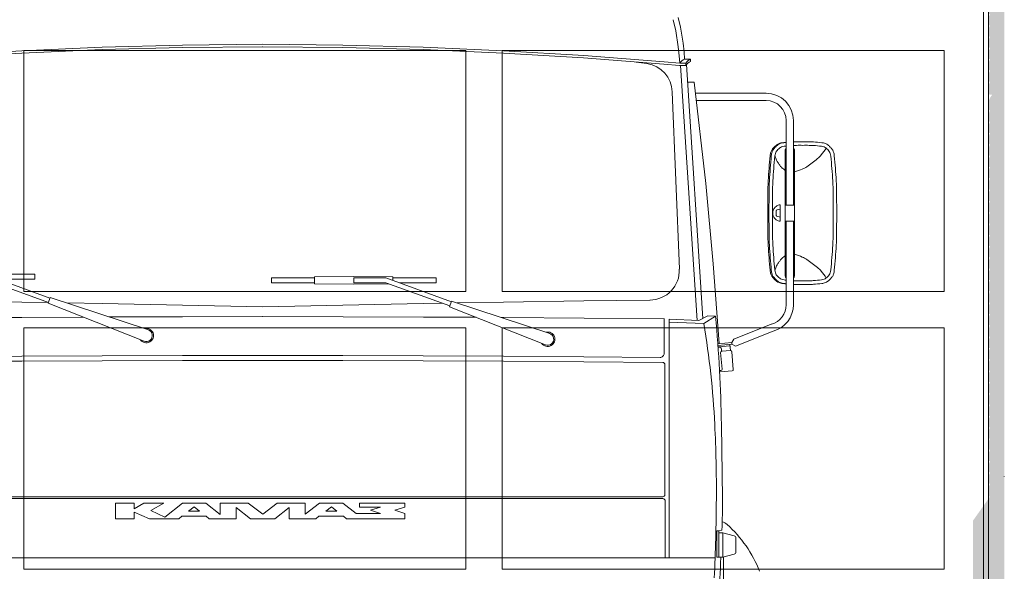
# Model space of a CAD drawing. Header units: metres. Extents: x -4 to 112, y -27 to 26.
# Tile 73 of 167: x 24.7 to 27.15, y 0.96 to 2.34. Entities that reach past the tile are written whole.
import ezdxf

# ---------------------------------------------------------------- set-up
doc = ezdxf.new("R2010")
doc.units = ezdxf.units.M
doc.header["$MEASUREMENT"] = 0
doc.layers.add('10 Wand außen', color=7, linetype='Continuous')
doc.layers.add('94 Genehmigungsplanung Bemaßung', color=7, linetype='Continuous')
doc.styles.add('ERSTELLTER_STIL_2', font='arial.ttf')
doc.dimstyles.new('ERSTELLTER_STIL__1', dxfattribs={"dimtxt": 0.25, "dimasz": 0.19, "dimexe": 0.18, "dimexo": 0.1, "dimgap": 0, "dimtad": 1, "dimtih": 1, "dimtoh": 1, "dimzin": 0, "dimdsep": 46, "dimtxsty": 'ERSTELLTER_STIL_2', "dimblk": 'ARROWHEAD_6', "dimblk1": 'ARROWHEAD_6', "dimblk2": 'ARROWHEAD_6', "dimcen": 0.09, "dimclrd": 7, "dimclre": 7, "dimclrt": 7, "dimazin": 0, "dimtfac": 1, "dimtdec": 4, "dimtmove": 0, "dimatfit": 3, "dimfxl": 1, "dimtolj": 1, "dimtzin": 0, "dimarcsym": 0})

# ---------------------------------------------------------------- blocks, each defined once
blk = doc.blocks.new('*D38', base_point=(27236.1321, 0))
at = {"layer": '94 Genehmigungsplanung Bemaßung', "color": 7, "linetype": 'Continuous', "lineweight": 13}
for p, q in [((17.3411, 9.2531), (17.3411, 9.6281)), ((58.1625, 9.2531), (58.1625, 9.6281)), ((17.4411, 9.5406), (17.2411, 9.3406)), ((58.0625, 9.3406), (58.2625, 9.5406)), ((17.1911, 9.4406), (17.3411, 9.4406)), ((17.3411, 9.4406), (58.1625, 9.4406)), ((58.1625, 9.4406), (58.3125, 9.4406))]:
    blk.add_line(p, q, dxfattribs=at)
at = {"layer": '94 Genehmigungsplanung Bemaßung', "color": 7, "lineweight": 13, "insert": (37.3228, 9.4906), "char_height": 0.25, "attachment_point": 7, "style": 'ERSTELLTER_STIL_2'}
blk.add_mtext('\\A1;{\\pql;\\fArial|b0|i0|c0|p0;\\W1.000000;40,82}', dxfattribs=at)
blk = doc.blocks.new('ARROWHEAD_6')
at = {"color": 0, "linetype": 'Continuous', "lineweight": 0}
for p, q in [((-0.5, -0.5), (0.5, 0.5)), ((0, 0), (-1, 0))]:
    blk.add_line(p, q, dxfattribs=at)

msp = doc.modelspace()

# ---------------------------------------------------------------- hatches: boundary and pattern name
at = {"layer": '10 Wand außen', "linetype": 'Continuous', "lineweight": 0, "true_color": 0x000000}
for points in [[(23.3511, 4.4464), (27.1132, 4.4464), (27.1132, 4.4349), (27.1157, 4.4349), (27.1132, 4.4289), (27.1132, 4.4067), (27.1157, 4.4067), (27.1132, 4.4007), (27.1132, 4.3786), (27.1157, 4.3786), (27.1132, 4.3726), (27.1132, 4.3504), (27.1157, 4.3504), (27.1132, 4.3444), (27.1132, 4.3223), (27.1157, 4.3223), (27.1132, 4.3163), (27.1132, 4.2941), (27.1157, 4.2941), (27.1132, 4.2881), (27.1132, 4.266), (27.1157, 4.266), (27.1132, 4.26), (27.1132, 4.2379), (27.1157, 4.2379), (27.1132, 4.2319), (27.1132, 4.2097), (27.1157, 4.2097), (27.1132, 4.2037), (27.1132, 4.1816), (27.1157, 4.1816), (27.1132, 4.1756), (27.1132, 4.1504), (27.1152, 4.1498), (27.1212, 4.1498), (27.1162, 4.1427), (27.1141, 4.1388), (27.1132, 4.1354), (27.1132, 4.1103), (27.1157, 4.1103), (27.1132, 4.1043), (27.1132, 4.0822), (27.1157, 4.0822), (27.1132, 4.0762), (27.1132, 4.054), (27.1157, 4.054), (27.1132, 4.048), (27.1132, 4.0259), (27.1157, 4.0259), (27.1132, 4.0199), (27.1132, 3.9977), (27.1157, 3.9977), (27.1132, 3.9917), (27.1132, 3.9696), (27.1157, 3.9696), (27.1132, 3.9636), (27.1132, 3.9414), (27.1157, 3.9414), (27.1132, 3.9354), (27.1132, 3.9133), (27.1157, 3.9133), (27.1132, 3.9073), (27.1132, 3.8852), (27.1157, 3.8852), (27.1132, 3.8792), (27.1132, 3.857), (27.1157, 3.857), (27.1132, 3.851), (27.1132, 3.8289), (27.1157, 3.8289), (27.1132, 3.8229), (27.1132, 3.8007), (27.1157, 3.8007), (27.1132, 3.7947), (27.1132, 3.7726), (27.1157, 3.7726), (27.1132, 3.7666), (27.1132, 3.7444), (27.1157, 3.7444), (27.1132, 3.7384), (27.1132, 3.7163), (27.1157, 3.7163), (27.1132, 3.7103), (27.1132, 3.6882), (27.1157, 3.6882), (27.1132, 3.6822), (27.1132, 3.66), (27.1157, 3.66), (27.1132, 3.654), (27.1132, 3.6319), (27.1157, 3.6319), (27.1132, 3.6259), (27.1132, 3.6037), (27.1157, 3.6037), (27.1132, 3.5977), (27.1132, 3.5756), (27.1157, 3.5756), (27.1132, 3.5696), (27.1132, 3.5474), (27.1157, 3.5474), (27.1132, 3.5414), (27.1132, 3.5193), (27.1157, 3.5193), (27.1132, 3.5133), (27.1132, 3.4912), (27.1157, 3.4912), (27.1132, 3.4852), (27.1132, 3.463), (27.1157, 3.463), (27.1132, 3.457), (27.1132, 3.4349), (27.1157, 3.4349), (27.1132, 3.4289), (27.1132, 3.4067), (27.1157, 3.4067), (27.1132, 3.4007), (27.1132, 3.3786), (27.1157, 3.3786), (27.1132, 3.3726), (27.1132, 3.3504), (27.1157, 3.3504), (27.1132, 3.3444), (27.1132, 3.3223), (27.1157, 3.3223), (27.1132, 3.3163), (27.1132, 3.2941), (27.1157, 3.2941), (27.1132, 3.2881), (27.1132, 3.266), (27.1157, 3.266), (27.1132, 3.26), (27.1132, 3.2379), (27.1157, 3.2379), (27.1132, 3.2319), (27.1132, 3.2097), (27.1157, 3.2097), (27.1132, 3.2037), (27.1132, 3.1816), (27.1157, 3.1816), (27.1132, 3.1756), (27.1132, 3.1504), (27.1152, 3.1498), (27.1212, 3.1498), (27.1162, 3.1427), (27.1141, 3.1388), (27.1132, 3.1354), (27.1132, 3.1103), (27.1157, 3.1103), (27.1132, 3.1043), (27.1132, 3.0822), (27.1157, 3.0822), (27.1132, 3.0762), (27.1132, 3.054), (27.1157, 3.054), (27.1132, 3.048), (27.1132, 3.0259), (27.1157, 3.0259), (27.1132, 3.0199), (27.1132, 2.9977), (27.1157, 2.9977), (27.1132, 2.9917), (27.1132, 2.9696), (27.1157, 2.9696), (27.1132, 2.9636), (27.1132, 2.9414), (27.1157, 2.9414), (27.1132, 2.9354), (27.1132, 2.9133), (27.1157, 2.9133), (27.1132, 2.9073), (27.1132, 2.8852), (27.1157, 2.8852), (27.1132, 2.8792), (27.1132, 2.857), (27.1157, 2.857), (27.1132, 2.851), (27.1132, 2.8289), (27.1157, 2.8289), (27.1132, 2.8229), (27.1132, 2.8007), (27.1157, 2.8007), (27.1132, 2.7947), (27.1132, 2.7726), (27.1157, 2.7726), (27.1132, 2.7666), (27.1132, 2.7444), (27.1157, 2.7444), (27.1132, 2.7384), (27.1132, 2.7163), (27.1157, 2.7163), (27.1132, 2.7103), (27.1132, 2.6882), (27.1157, 2.6882), (27.1132, 2.6822), (27.1132, 2.66), (27.1157, 2.66), (27.1132, 2.654), (27.1132, 2.6319), (27.1157, 2.6319), (27.1132, 2.6259), (27.1132, 2.6037), (27.1157, 2.6037), (27.1132, 2.5977), (27.1132, 2.5756), (27.1157, 2.5756), (27.1132, 2.5696), (27.1132, 2.5474), (27.1157, 2.5474), (27.1132, 2.5414), (27.1132, 2.5193), (27.1157, 2.5193), (27.1132, 2.5133), (27.1132, 2.4912), (27.1157, 2.4912), (27.1132, 2.4852), (27.1132, 2.463), (27.1157, 2.463), (27.1132, 2.457), (27.1132, 2.4349), (27.1157, 2.4349), (27.1132, 2.4289), (27.1132, 2.4067), (27.1157, 2.4067), (27.1132, 2.4007), (27.1132, 2.3786), (27.1157, 2.3786), (27.1132, 2.3726), (27.1132, 2.3504), (27.1157, 2.3504), (27.1132, 2.3444), (27.1132, 2.3223), (27.1157, 2.3223), (27.1132, 2.3163), (27.1132, 2.2941), (27.1157, 2.2941), (27.1132, 2.2881), (27.1132, 2.266), (27.1157, 2.266), (27.1132, 2.26), (27.1132, 2.2379), (27.1157, 2.2379), (27.1132, 2.2319), (27.1132, 2.2097), (27.1157, 2.2097), (27.1132, 2.2037), (27.1132, 2.1816), (27.1157, 2.1816), (27.1132, 2.1756), (27.1132, 2.1504), (27.1152, 2.1498), (27.1212, 2.1498), (27.1162, 2.1427), (27.1141, 2.1388), (27.1132, 2.1354), (27.1132, 2.1103), (27.1157, 2.1103), (27.1132, 2.1043), (27.1132, 2.0822), (27.1157, 2.0822), (27.1132, 2.0762), (27.1132, 2.054), (27.1157, 2.054), (27.1132, 2.048), (27.1132, 2.0259), (27.1157, 2.0259), (27.1132, 2.0199), (27.1132, 1.9977), (27.1157, 1.9977), (27.1132, 1.9917), (27.1132, 1.9696), (27.1157, 1.9696), (27.1132, 1.9636), (27.1132, 1.9414), (27.1157, 1.9414), (27.1132, 1.9354), (27.1132, 1.9133), (27.1157, 1.9133), (27.1132, 1.9073), (27.1132, 1.8852), (27.1157, 1.8852), (27.1132, 1.8792), (27.1132, 1.857), (27.1157, 1.857), (27.1132, 1.851), (27.1132, 1.8289), (27.1157, 1.8289), (27.1132, 1.8229), (27.1132, 1.8007), (27.1157, 1.8007), (27.1132, 1.7947), (27.1132, 1.7726), (27.1157, 1.7726), (27.1132, 1.7666), (27.1132, 1.7444), (27.1157, 1.7444), (27.1132, 1.7384), (27.1132, 1.7163), (27.1157, 1.7163), (27.1132, 1.7103), (27.1132, 1.6882), (27.1157, 1.6882), (27.1132, 1.6822), (27.1132, 1.66), (27.1157, 1.66), (27.1132, 1.654), (27.1132, 1.6319), (27.1157, 1.6319), (27.1132, 1.6259), (27.1132, 1.6037), (27.1157, 1.6037), (27.1132, 1.5977), (27.1132, 1.5756), (27.1157, 1.5756), (27.1132, 1.5696), (27.1132, 1.5474), (27.1157, 1.5474), (27.1132, 1.5414), (27.1132, 1.5193), (27.1157, 1.5193), (27.1132, 1.5133), (27.1132, 1.4912), (27.1157, 1.4912), (27.1132, 1.4852), (27.1132, 1.463), (27.1157, 1.463), (27.1132, 1.457), (27.1132, 1.4349), (27.1157, 1.4349), (27.1132, 1.4289), (27.1132, 1.4067), (27.1157, 1.4067), (27.1132, 1.4007), (27.1132, 1.3786), (27.1157, 1.3786), (27.1132, 1.3726), (27.1132, 1.3504), (27.1157, 1.3504), (27.1132, 1.3444), (27.1132, 1.3223), (27.1157, 1.3223), (27.1132, 1.3163), (27.1132, 1.2941), (27.1157, 1.2941), (27.1132, 1.2881), (27.1132, 1.266), (27.1157, 1.266), (27.1132, 1.26), (27.1132, 1.2379), (27.1157, 1.2379), (27.1132, 1.2319), (27.1132, 1.2097), (27.1157, 1.2097), (27.1132, 1.2037), (27.1132, 1.1816), (27.1157, 1.1816), (27.1132, 1.1756), (27.1132, 1.1504), (27.1152, 1.1498), (27.1156, 1.1498), (27.1115, 1.1439), (27.1115, 0), (27.1511, 0), (27.1511, 4.5), (23.3511, 4.5)], [(27.1115, 1.1439), (27.0993, 1.1267), (27.0993, 0.0542), (27.1115, 0.0542)], [(27.0736, 1.0904), (27.0736, 0.0542), (27.0993, 0.0542), (27.0993, 1.1267)]]:
    msp.add_hatch(color=18, dxfattribs=at).paths.add_polyline_path(points)

# ---------------------------------------------------------------- linework, layer by layer
at = {"color": 7, "linetype": 'Continuous', "lineweight": 13}
for p, q in [((26.3269, 2.3359), (26.3335, 2.3081)), ((26.3398, 2.3415), (26.3455, 2.3176)), ((26.3335, 2.3081), (26.34, 2.2682)), ((26.3455, 2.3176), (26.352, 2.2777)), ((24.7066, 2.2587), (24.5068, 2.2467)), ((24.9063, 2.2677), (24.7066, 2.2587)), ((24.9066, 2.2617), (24.7068, 2.2527)), ((25.1061, 2.2727), (24.9063, 2.2677)), ((25.1062, 2.2667), (24.9065, 2.2617)), ((25.3058, 2.2747), (25.1061, 2.2727)), ((25.3059, 2.2687), (25.1061, 2.2667)), ((25.3057, 2.2687), (25.5055, 2.2667)), ((25.3058, 2.2747), (25.5056, 2.2727)), ((25.5054, 2.2667), (25.7052, 2.2617)), ((25.5056, 2.2727), (25.7053, 2.2677)), ((25.705, 2.2617), (25.9048, 2.2527)), ((25.7053, 2.2677), (25.905, 2.2587)), ((25.905, 2.2587), (26.1048, 2.2467)), ((26.34, 2.2682), (26.3422, 2.2462)), ((26.352, 2.2777), (26.3542, 2.2557)), ((26.3542, 2.2557), (26.3555, 2.2377)), ((24.7069, 2.2527), (24.5072, 2.2407)), ((25.9047, 2.2527), (26.1044, 2.2407)), ((26.1043, 2.2407), (26.3041, 2.2253)), ((26.1048, 2.2467), (26.3045, 2.2312)), ((26.2352, 2.2306), (26.2618, 2.2267)), ((26.3045, 2.2312), (26.3435, 2.2282)), ((26.3422, 2.2462), (26.3435, 2.2282)), ((26.3705, 2.2377), (26.3555, 2.2377)), ((26.3705, 2.2377), (26.3705, 2.2317)), ((26.3041, 2.2253), (26.3433, 2.2223)), ((26.3585, 2.2223), (26.3433, 2.2223)), ((26.3585, 2.2282), (26.3435, 2.2282)), ((26.3453, 2.2223), (26.3865, 1.588)), ((26.3585, 2.2282), (26.3585, 2.2223)), ((26.3602, 2.2244), (26.4012, 1.5927)), ((26.3425, 1.7154), (26.325, 2.1565)), ((26.3794, 2.1802), (26.3631, 2.1802)), ((26.3794, 2.1802), (26.4084, 1.9281)), ((26.3826, 2.1528), (26.5585, 2.1528)), ((26.3847, 2.1348), (26.5585, 2.1348)), ((26.6084, 2.0849), (26.6084, 1.8749)), ((26.6264, 2.0849), (26.6264, 1.8749)), ((26.6054, 2.0307), (26.6084, 2.0307)), ((26.6059, 2.0089), (26.6059, 1.7008)), ((26.629, 2.0089), (26.629, 1.7008)), ((26.4084, 1.9281), (26.4269, 1.7284)), ((26.5933, 1.8649), (26.5854, 1.8627)), ((26.5933, 1.8754), (26.5933, 1.8344)), ((26.6059, 1.8749), (26.629, 1.8749)), ((26.5837, 1.8603), (26.5837, 1.8495)), ((26.5933, 1.8449), (26.5854, 1.8471)), ((26.6059, 1.8349), (26.629, 1.8349)), ((26.6084, 1.8349), (26.6084, 1.6268)), ((26.6264, 1.8349), (26.6264, 1.6268)), ((26.4269, 1.7284), (26.4419, 1.5301)), ((24.6137, 1.7026), (24.7764, 1.6434)), ((24.6137, 1.6906), (24.7726, 1.6328)), ((24.6312, 1.7027), (24.7385, 1.7027)), ((24.6471, 1.6905), (24.7385, 1.6905)), ((24.7385, 1.7027), (24.7385, 1.6905)), ((25.3278, 1.6938), (25.3278, 1.6815)), ((25.4351, 1.6938), (25.3278, 1.6938)), ((25.5325, 1.697), (25.4351, 1.6961)), ((25.4351, 1.6961), (25.4351, 1.6791)), ((25.5325, 1.697), (25.6299, 1.6961)), ((25.5325, 1.6936), (25.5325, 1.6816)), ((25.6124, 1.6936), (25.5325, 1.6936)), ((25.6124, 1.6936), (25.7752, 1.6344)), ((25.6299, 1.6961), (25.6299, 1.6873)), ((25.6299, 1.6938), (25.7373, 1.6938)), ((25.7373, 1.6938), (25.7373, 1.6815)), ((25.4351, 1.6815), (25.3278, 1.6815)), ((25.5325, 1.6782), (25.4351, 1.6791)), ((25.6124, 1.6816), (25.5325, 1.6816)), ((25.5325, 1.6782), (25.6195, 1.679)), ((25.6124, 1.6816), (25.7713, 1.6238)), ((25.6458, 1.6815), (25.7373, 1.6815)), ((26.6054, 1.6791), (26.6084, 1.6791)), ((24.7771, 1.6451), (24.772, 1.631)), ((24.7771, 1.6451), (25.0213, 1.5642)), ((24.7066, 1.6335), (24.5068, 1.6365)), ((24.7724, 1.6323), (24.7066, 1.6335)), ((24.772, 1.631), (25.0111, 1.536)), ((24.9063, 1.63), (24.818, 1.6316)), ((25.1061, 1.626), (24.9063, 1.63)), ((25.3058, 1.622), (25.1061, 1.626)), ((25.3058, 1.622), (25.5056, 1.626)), ((25.5056, 1.626), (25.7053, 1.63)), ((25.7053, 1.63), (25.752, 1.6308)), ((25.7758, 1.6361), (25.7707, 1.622)), ((25.7707, 1.622), (26.0098, 1.527)), ((25.7758, 1.6361), (26.02, 1.5552)), ((25.7898, 1.6315), (25.905, 1.6335)), ((25.905, 1.6335), (26.1048, 1.6365)), ((26.1048, 1.6365), (26.2695, 1.6385)), ((24.7058, 1.5953), (24.5061, 1.5938)), ((24.8599, 1.5961), (24.7061, 1.5953)), ((25.1057, 1.597), (24.9242, 1.5964)), ((25.3057, 1.5973), (25.1059, 1.597)), ((25.3059, 1.5973), (25.5057, 1.597)), ((25.5059, 1.597), (25.7057, 1.5963)), ((25.7058, 1.5963), (25.8371, 1.5956)), ((25.8989, 1.5953), (25.9055, 1.5953)), ((25.8989, 1.5953), (25.9055, 1.5953)), ((25.9058, 1.5953), (26.1055, 1.5938)), ((26.1056, 1.5938), (26.3054, 1.5921)), ((26.3914, 1.5878), (26.4134, 1.5989)), ((26.4324, 1.5983), (26.4034, 1.5801)), ((26.4134, 1.5989), (26.4324, 1.5983)), ((26.3045, 1.5058), (26.3045, 1.5921)), ((26.3175, 1.5908), (26.3175, 0.9972)), ((26.3914, 1.5878), (26.3175, 1.5908)), ((26.4034, 1.5801), (26.3175, 1.5836)), ((26.478, 1.5412), (26.5714, 1.5785)), ((26.482, 1.5237), (26.5761, 1.5612)), ((26.4383, 1.5298), (26.4731, 1.5326)), ((26.4386, 1.5258), (26.4734, 1.5286)), ((26.4389, 1.5218), (26.4687, 1.5243)), ((26.439, 1.5198), (26.444, 1.5202)), ((26.4684, 1.5283), (26.4697, 1.5129)), ((26.4731, 1.5326), (26.478, 1.5412)), ((26.4731, 1.5326), (26.4734, 1.5286)), ((26.4734, 1.5286), (26.482, 1.5237)), ((24.7066, 1.4989), (24.5068, 1.4974)), ((24.9063, 1.4999), (24.7066, 1.4989)), ((25.1061, 1.5007), (24.9063, 1.4999)), ((25.3058, 1.5009), (25.1061, 1.5007)), ((25.3058, 1.5009), (25.5056, 1.5007)), ((25.5056, 1.5007), (25.7053, 1.4999)), ((25.7053, 1.4999), (25.905, 1.4989)), ((25.905, 1.4989), (26.1048, 1.4974)), ((26.1048, 1.4974), (26.2945, 1.4958)), ((26.4487, 1.4665), (26.4451, 1.5078)), ((26.4478, 1.511), (26.4473, 1.5175)), ((26.4479, 1.511), (26.4697, 1.5129)), ((26.473, 1.5101), (26.4767, 1.4658)), ((24.7066, 1.4867), (24.5068, 1.4852)), ((24.9063, 1.4877), (24.7066, 1.4867)), ((25.1061, 1.488), (24.9063, 1.4877)), ((25.3058, 1.4882), (25.1061, 1.488)), ((25.3058, 1.4882), (25.5056, 1.488)), ((25.5056, 1.488), (25.7053, 1.4877)), ((25.7053, 1.4877), (25.905, 1.4867)), ((25.905, 1.4867), (26.1048, 1.4852)), ((26.1048, 1.4852), (26.3016, 1.4832)), ((26.3065, 1.4782), (26.3065, 1.1541)), ((26.4426, 1.4629), (26.4459, 1.4632)), ((26.4442, 1.4601), (26.474, 1.4626)), ((24.3101, 1.1491), (25.3058, 1.1491)), ((26.3015, 1.1445), (24.3101, 1.1445)), ((24.9393, 1.1335), (24.9862, 1.1335)), ((24.9393, 1.0946), (24.9393, 1.1335)), ((24.9862, 1.1191), (25.0102, 1.1335)), ((24.9862, 1.1335), (24.9862, 1.1191)), ((25.0102, 1.1335), (25.0601, 1.1335)), ((25.0601, 1.1335), (25.0277, 1.1151)), ((25.1061, 1.1335), (25.0621, 1.0988)), ((25.1061, 1.1335), (25.164, 1.1335)), ((25.164, 1.1335), (25.1999, 1.1052)), ((25.1999, 1.1052), (25.1999, 1.1335)), ((25.1999, 1.1335), (25.2699, 1.1335)), ((25.2699, 1.1335), (25.3058, 1.1056)), ((26.3015, 1.1491), (25.3058, 1.1491)), ((25.3418, 1.1335), (25.3058, 1.1056)), ((25.4117, 1.1335), (25.3418, 1.1335)), ((25.4117, 1.1055), (25.4117, 1.1335)), ((25.4471, 1.1335), (25.4117, 1.1055)), ((25.5056, 1.1335), (25.4471, 1.1335)), ((25.5056, 1.1335), (25.5384, 1.1076)), ((25.6594, 1.1335), (25.5465, 1.1335)), ((25.5465, 1.1335), (25.5465, 1.1235)), ((25.6594, 1.1235), (25.6594, 1.1335)), ((26.3074, 1.1386), (26.3074, 0.9972)), ((24.9862, 1.1111), (24.9862, 1.0946)), ((24.9862, 1.1111), (25.0242, 1.0946)), ((25.0277, 1.1151), (25.0621, 1.0988)), ((25.135, 1.1245), (25.1211, 1.1136)), ((25.1489, 1.1136), (25.1211, 1.1136)), ((25.135, 1.1245), (25.1489, 1.1136)), ((25.2399, 1.1226), (25.2758, 1.0946)), ((25.2399, 1.0946), (25.2399, 1.1226)), ((25.3717, 1.1226), (25.3358, 1.0946)), ((25.3717, 1.0946), (25.3717, 1.1226)), ((25.4766, 1.1245), (25.4627, 1.1136)), ((25.4905, 1.1136), (25.4627, 1.1136)), ((25.4766, 1.1245), (25.4905, 1.1136)), ((25.5989, 1.1076), (25.5384, 1.1076)), ((25.5465, 1.1235), (25.5989, 1.1235)), ((25.5989, 1.1235), (25.574, 1.1156)), ((25.574, 1.1156), (25.5989, 1.1076)), ((25.6594, 1.1235), (25.6344, 1.1156)), ((25.6344, 1.1156), (25.6594, 1.1076)), ((25.6594, 1.0946), (25.6594, 1.1076)), ((24.9393, 1.0946), (24.9862, 1.0946)), ((25.0971, 1.0946), (25.0242, 1.0946)), ((25.1047, 1.1006), (25.0971, 1.0946)), ((25.1654, 1.1006), (25.1047, 1.1006)), ((25.1654, 1.1006), (25.173, 1.0946)), ((25.173, 1.0946), (25.2399, 1.0946)), ((25.2758, 1.0946), (25.3058, 1.0946)), ((25.3358, 1.0946), (25.3058, 1.0946)), ((25.4381, 1.0946), (25.3717, 1.0946)), ((25.4457, 1.1006), (25.4381, 1.0946)), ((25.507, 1.1006), (25.4457, 1.1006)), ((25.507, 1.1006), (25.5145, 1.0946)), ((25.6594, 1.0946), (25.5145, 1.0946)), ((26.436, 0.9993), (26.436, 1.0642)), ((26.436, 1.0642), (26.4404, 1.0642)), ((26.4404, 1.0642), (26.4485, 1.0664)), ((26.4404, 1.0642), (26.4404, 0.9993)), ((26.4404, 1.0592), (26.4504, 1.0592)), ((26.4504, 1.0592), (26.4504, 0.9993)), ((26.4504, 1.0592), (26.4787, 1.0524)), ((26.4833, 1.0465), (26.4833, 1.012)), ((26.4504, 0.9993), (26.4787, 1.0062)), ((26.4314, 0.9972), (24.1802, 0.9972)), ((26.436, 0.9993), (26.4404, 0.9993)), ((26.4404, 0.9993), (26.4504, 0.9993)), ((26.4404, 0.9993), (26.4458, 0.9978)), ((26.4524, 0.9998), (26.4524, 0.3821))]:
    msp.add_line(p, q, dxfattribs=at)
for points in [[(26.3435, 2.2282, -0.144009), (26.3555, 2.2377)], [(26.3585, 2.2282, -0.144009), (26.3705, 2.2377)], [(26.3585, 2.2223, -0.144009), (26.3705, 2.2317)], [(26.5997, 2.03, -0.002623), (26.6054, 2.0307)], [(26.6027, 2.03, -0.002623), (26.6084, 2.0307)], [(26.6036, 2.0211, -0.002246), (26.6084, 2.0216)], [(26.6059, 2.0089, -0.0553), (26.6062, 2.012, -0.077175), (26.607, 2.0141, -0.026115), (26.6084, 2.0163)], [(26.6264, 2.0321, -0.011917), (26.634, 2.0324, -0.00127), (26.6497, 2.0324, -0.00127), (26.6655, 2.0324, -0.017213), (26.6764, 2.0319, -0.009242), (26.6968, 2.03)], [(26.6264, 2.0231, -0.012652), (26.6343, 2.0234, -0.00127), (26.6497, 2.0234, -0.00127), (26.6652, 2.0234, -0.017213), (26.6759, 2.023, -0.009242), (26.6959, 2.0211)], [(26.6264, 2.0163, -0.026115), (26.6279, 2.0141, -0.077175), (26.6287, 2.012, -0.0553), (26.629, 2.0089)], [(26.6084, 1.6934, -0.026115), (26.607, 1.6956, -0.077175), (26.6062, 1.6977, -0.0553), (26.6059, 1.7008)], [(26.629, 1.7008, -0.0553), (26.6287, 1.6977, -0.077175), (26.6279, 1.6956, -0.026115), (26.6264, 1.6934)], [(26.6054, 1.6791, -0.002623), (26.5997, 1.6797)], [(26.6084, 1.6791, -0.002623), (26.6027, 1.6797)], [(26.6084, 1.6881, -0.002246), (26.6036, 1.6887)], [(26.6959, 1.6887, -0.009242), (26.6759, 1.6868, -0.017213), (26.6652, 1.6864, -0.00127), (26.6497, 1.6863, -0.00127), (26.6343, 1.6864, -0.012652), (26.6264, 1.6866)], [(26.6968, 1.6797, -0.009242), (26.6764, 1.6778, -0.017213), (26.6655, 1.6774, -0.00127), (26.6497, 1.6774, -0.00127), (26.634, 1.6774, -0.011917), (26.6264, 1.6776)], [(26.4324, 1.5983, -0.021047), (26.4471, 1.3289), (26.4496, 1.1441, -0.014648), (26.4485, 1.0664)], [(26.4034, 1.5801, -0.029085), (26.4306, 1.3289, -0.014079), (26.4346, 1.1441, -0.010326), (26.4293, 0.9472)], [(26.4458, 0.9978, -0.007076), (26.4349, 0.7896, -0.018251), (26.4334, 0.7751)]]:
    msp.add_lwpolyline(points, format="xyb", dxfattribs=at)
at = {"color": 7, "linetype": 'Continuous', "lineweight": 13, "flags": 128}
for points in [[(26.5684, 1.9972, -0.056603), (26.5703, 2.0067, -0.078452), (26.5734, 2.0129, -0.034038), (26.5787, 2.0192, -0.035038), (26.5846, 2.0246, -0.08083), (26.5905, 2.0279, -0.057491), (26.5997, 2.03)], [(26.5714, 1.9972, -0.056603), (26.5733, 2.0067, -0.078452), (26.5764, 2.0129, -0.034038), (26.5817, 2.0192, -0.035038), (26.5876, 2.0246, -0.08083), (26.5935, 2.0279, -0.057491), (26.6027, 2.03)], [(26.58, 1.9964, -0.056603), (26.5815, 2.0035, -0.078452), (26.5838, 2.0082, -0.034038), (26.5878, 2.013, -0.035038), (26.5923, 2.017, -0.08083), (26.5967, 2.0195, -0.057491), (26.6036, 2.0211)], [(26.7079, 2.0166, -0.030502), (26.6957, 1.9996, -0.048984), (26.6865, 1.9904, -0.011788), (26.6732, 1.9799, -0.011974), (26.6597, 1.9703, -0.049768), (26.6485, 1.9642, -0.030748), (26.629, 1.9574)], [(26.6959, 2.0211, -0.057491), (26.7028, 2.0195, -0.08083), (26.7072, 2.017, -0.035038), (26.7117, 2.013, -0.034038), (26.7157, 2.0082, -0.078452), (26.718, 2.0035, -0.056603), (26.7195, 1.9964)], [(26.6968, 2.03, -0.057491), (26.706, 2.0279, -0.08083), (26.7119, 2.0246, -0.035038), (26.7178, 2.0192, -0.034038), (26.7231, 2.0129, -0.078452), (26.7262, 2.0067, -0.056603), (26.7281, 1.9972)], [(26.5684, 1.7125, -0.007628), (26.5636, 1.7744, -0.014381), (26.5626, 1.8074), (26.5625, 1.8549), (26.5626, 1.9024, -0.014381), (26.5636, 1.9353, -0.007628), (26.5684, 1.9972)], [(26.5714, 1.7125, -0.007628), (26.5666, 1.7744, -0.014381), (26.5656, 1.8074), (26.5655, 1.8549), (26.5656, 1.9024, -0.014381), (26.5666, 1.9353, -0.007628), (26.5714, 1.9972)], [(26.58, 1.7134, -0.007628), (26.5753, 1.7749, -0.014381), (26.5743, 1.8076), (26.5742, 1.8549), (26.5743, 1.9021, -0.014381), (26.5753, 1.9348, -0.007628), (26.58, 1.9964)], [(26.6059, 1.9611, -0.029552), (26.5985, 1.9669, -0.048188), (26.5945, 1.9711, -0.011178), (26.5901, 1.9772, -0.011011), (26.5858, 1.9836, -0.047458), (26.5831, 1.9889, -0.029325), (26.5802, 1.9979)], [(26.7195, 1.9964, -0.007628), (26.7242, 1.9348, -0.014381), (26.7252, 1.9021), (26.7253, 1.8549), (26.7252, 1.8076, -0.014381), (26.7242, 1.7749, -0.007628), (26.7195, 1.7134)], [(26.7281, 1.9972, -0.007628), (26.7329, 1.9353, -0.014381), (26.7339, 1.9024), (26.734, 1.8549), (26.7339, 1.8074, -0.014381), (26.7329, 1.7744, -0.007628), (26.7281, 1.7125)], [(26.5933, 1.8344, -0.054049), (26.5884, 1.8354, -0.077228), (26.5853, 1.8369, -0.031609), (26.581, 1.8402, -0.053756), (26.5789, 1.8426, -0.052048), (26.5768, 1.8464, -0.052179), (26.5754, 1.8505, -0.051461), (26.575, 1.8549, -0.051461), (26.5754, 1.8592, -0.052179), (26.5768, 1.8634, -0.052048), (26.5789, 1.8672, -0.053756), (26.581, 1.8695, -0.031609), (26.5853, 1.8729, -0.077228), (26.5884, 1.8744, -0.054049), (26.5933, 1.8754)], [(26.5837, 1.8603, -0.053709), (26.5837, 1.8609, -0.075573), (26.5839, 1.8613, -0.0313), (26.5842, 1.8618, -0.032148), (26.5845, 1.8622, -0.077683), (26.5849, 1.8625, -0.054482), (26.5854, 1.8627)], [(26.5854, 1.8471, -0.054482), (26.5849, 1.8473, -0.077683), (26.5845, 1.8476, -0.032148), (26.5842, 1.848, -0.0313), (26.5839, 1.8484, -0.075573), (26.5837, 1.8489, -0.053709), (26.5837, 1.8495)], [(26.5802, 1.7119, -0.029325), (26.5831, 1.7209, -0.047458), (26.5858, 1.7262, -0.011011), (26.5901, 1.7326, -0.011178), (26.5945, 1.7387, -0.048188), (26.5985, 1.7429, -0.029552), (26.6059, 1.7487)], [(26.629, 1.7523, -0.030748), (26.6485, 1.7455, -0.049768), (26.6597, 1.7395, -0.011974), (26.6732, 1.7298, -0.011788), (26.6865, 1.7194, -0.048984), (26.6957, 1.7101, -0.030502), (26.7079, 1.6932)], [(26.5997, 1.6797, -0.057491), (26.5905, 1.6819, -0.08083), (26.5846, 1.6851, -0.035038), (26.5787, 1.6905, -0.034038), (26.5734, 1.6969, -0.078452), (26.5703, 1.7031, -0.056603), (26.5684, 1.7125)], [(26.6027, 1.6797, -0.057491), (26.5935, 1.6819, -0.08083), (26.5876, 1.6851, -0.035038), (26.5817, 1.6905, -0.034038), (26.5764, 1.6969, -0.078452), (26.5733, 1.7031, -0.056603), (26.5714, 1.7125)], [(26.6036, 1.6887, -0.057491), (26.5967, 1.6903, -0.08083), (26.5923, 1.6927, -0.035038), (26.5878, 1.6968, -0.034038), (26.5838, 1.7016, -0.078452), (26.5815, 1.7063, -0.056603), (26.58, 1.7134)], [(26.7195, 1.7134, -0.056603), (26.718, 1.7063, -0.078452), (26.7157, 1.7016, -0.034038), (26.7117, 1.6968, -0.035038), (26.7072, 1.6927, -0.08083), (26.7028, 1.6903, -0.057491), (26.6959, 1.6887)], [(26.7281, 1.7125, -0.056603), (26.7262, 1.7031, -0.078452), (26.7231, 1.6969, -0.034038), (26.7178, 1.6905, -0.035038), (26.7119, 1.6851, -0.08083), (26.706, 1.6819, -0.057491), (26.6968, 1.6797)]]:
    msp.add_lwpolyline(points, format="xyb", dxfattribs=at)
at = {"color": 7, "linetype": 'Continuous', "lineweight": 13}
for centre, radius, start, end in [((26.2511, 2.1536), 0.0739, 2.2746, 81.6621), ((26.5585, 2.0849), 0.0679, 0, 90), ((26.5585, 2.0849), 0.0499, 0, 90), ((26.2686, 1.7124), 0.0739, 270.7132, 2.2746), ((26.5585, 1.6268), 0.0499, 285, 0), ((26.5585, 1.6268), 0.0679, 285, 0), ((25.0162, 1.5501), 0.018, 214.7378, 105.2622), ((25.0162, 1.5501), 0.015, 246.6633, 73.3367), ((26.0149, 1.5411), 0.018, 214.7378, 105.2622), ((26.0149, 1.5411), 0.015, 246.6633, 73.3367), ((26.4443, 1.5172), 0.003, 4.8832, 94.8832), ((26.2946, 1.5058), 0.00999, 269.4987, 0), ((26.4481, 1.508), 0.003, 94.8832, 184.8832), ((26.47, 1.5099), 0.003, 4.8832, 94.8832), ((26.3015, 1.4782), 0.00499, 0, 89.4327), ((26.4439, 1.463), 0.003, 247.7175, 274.8832), ((26.4457, 1.4662), 0.003, 274.8832, 4.8832), ((26.4738, 1.4656), 0.003, 274.8832, 4.8832), ((26.3015, 1.1541), 0.00499, 270, 0), ((26.3015, 1.1386), 0.00589, 0, 90), ((26.4412, 1.0582), 0.03, 48.0842, 74.7572), ((26.2557, 0.8516), 0.3076, 21.3848, 48.0842), ((26.4773, 1.0465), 0.00599, 0, 76.373), ((26.4773, 1.012), 0.00599, 283.627, 0)]:
    msp.add_arc(centre, radius, start, end, dxfattribs=at)
at = {"layer": '10 Wand außen', "color": 7, "linetype": 'Continuous', "lineweight": 13}
for p, q in [((27.1115, 0.0542), (27.1115, 4.444)), ((27.0993, 4.4295), (27.0993, 0.0542)), ((24.7116, 2.2595), (24.7116, 1.6595)), ((25.8116, 2.2595), (24.7116, 2.2595)), ((25.8116, 1.6595), (25.8116, 2.2595)), ((27.0016, 2.2595), (25.9016, 2.2595)), ((25.9016, 2.2595), (25.9016, 1.6595)), ((27.0016, 1.6595), (27.0016, 2.2595)), ((24.7116, 1.6595), (25.8116, 1.6595)), ((25.9016, 1.6595), (27.0016, 1.6595)), ((24.7116, 1.5695), (24.7116, 0.9695)), ((25.8116, 1.5695), (24.7116, 1.5695)), ((25.8116, 0.9695), (25.8116, 1.5695)), ((27.0016, 1.5695), (25.9016, 1.5695)), ((25.9016, 1.5695), (25.9016, 0.9695)), ((27.0016, 0.9695), (27.0016, 1.5695)), ((27.1511, 1.2), (27.1511, 1.2005)), ((24.7116, 0.9695), (25.8116, 0.9695)), ((25.9016, 0.9695), (27.0016, 0.9695))]:
    msp.add_line(p, q, dxfattribs=at)

# ---------------------------------------------------------------- dimensions: what is measured, and where the dimension line sits
at = {"layer": '94 Genehmigungsplanung Bemaßung', "color": 7, "linetype": 'Continuous', "lineweight": 13}
dim = msp.add_linear_dim(base=(58.1625, 9.4406), p1=(17.3411, 1.2), p2=(58.1625, -0.1), dimstyle='ERSTELLTER_STIL__1', dxfattribs=at)
dim.commit()
dim.dimension.update_dxf_attribs({"geometry": '*D38', "text_midpoint": (37.7416, 9.6156), "dimtype": 160})

doc.saveas('drawing.dxf')
